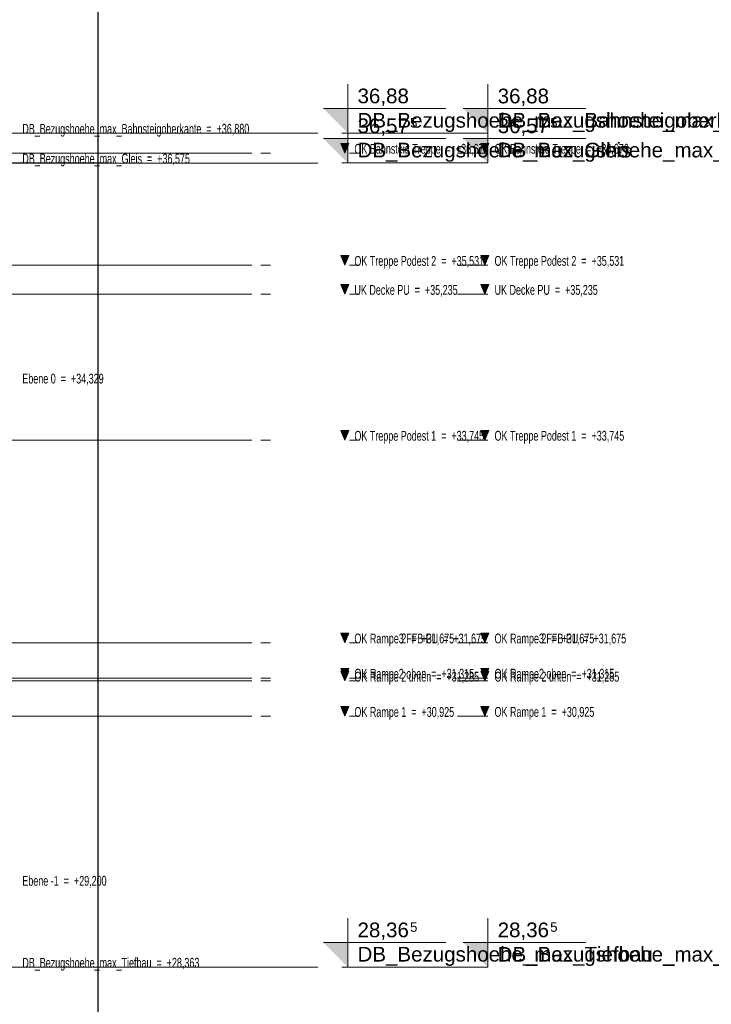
# Model space of a CAD drawing. Extents: x -805 to 3526, y -961 to 1039.
# Tile 241 of 256: x 1000.4 to 1007.46, y 27.98 to 38.04. Entities that reach past the tile are written whole.
import ezdxf

# ---------------------------------------------------------------- set-up
doc = ezdxf.new("R2010")
doc.units = 0
for name, pattern in [('_Ebene_', [4, 2, -1, 0, -1]), ('AUSGEZOGEN', [2, 1, 1]), ('P-HP-Dorsten 2022 - Schnitt - Schnitt 9 rechts der Rampe$0$_Ebene_', [4, 2, -1, 0, -1]), ('P-HP-Dorsten 2022 - Schnitt - Schnitt 9 rechts der Rampe$0$VE22-087 - Bf_Dorsten-Hervest ModellRevit2021_rvt-1-Schnitt 9$0$Verdeckt', [7.14375, 4.7625, -2.38125]), ('VE22-087 - Bf_Dorsten-Hervest ModellRevit2021_rvt-1-Schnitt 7$0$Verdeckt', [7.14375, 4.7625, -2.38125])]:
    doc.linetypes.add(name, pattern=pattern)
doc.layers.get('0').update_dxf_attribs({"color": 251})
for name, color, linetype, lineweight in [('A-FLOR-LEVL', 51, 'Continuous', 5), ('P-HP-Dorsten 2022 - Schnitt - Schnitt 9 rechts der Rampe$0$A-FLOR-LEVL', 51, 'Continuous', 5), ('P-HP-Dorsten 2022 - Schnitt - Schnitt 9 rechts der Rampe$0$VE22-087 - Bf_Dorsten-Hervest ModellRevit2021_rvt-1-Schnitt 9$0$A-FLOR-LEVL', 51, 'Continuous', 5), ('TTK-B-Bestand', 252, 'Continuous', 35), ('TTK-P-Treppe oben', 12, 'Continuous', 25), ('TTK-P-Treppe unten', 12, 'Continuous', 25), ('VE22-087 - Bf_Dorsten-Hervest ModellRevit2021_rvt-1-Schnitt 7$0$A-FLOR-LEVL', 51, 'Continuous', 5), ('VE22-087 - Bf_rvt-1-Schnitt 8$0$A-FLOR-LEVL', 51, 'Continuous', 5)]:
    doc.layers.add(name, color=color, linetype=linetype, lineweight=lineweight)
for name, color, linetype in [('TTK-P-Ablage', 162, 'Continuous'), ('TTK-P-Bahnsteig', 12, 'Continuous'), ('TTK-P-TEXT', 12, 'AUSGEZOGEN'), ('TTK-P-Verm-ProVI', 112, 'Continuous'), ('TTK-QP-links', 250, 'Continuous'), ('TTK-QP-rechts', 251, 'Continuous')]:
    doc.layers.add(name, color=color, linetype=linetype)
doc.styles.add('AKG DIN 6776', font='AKG_DIN67.TTF')
doc.styles.add('Arial Narrow', font='ARIALN.TTF', dxfattribs={"width": 0.8, "height": 100})
doc.styles.add('P-HP-Dorsten 2022 - Schnitt - Schnitt 9 rechts der Rampe$0$Arial Narrow', font='ARIALN.TTF', dxfattribs={"width": 0.8, "height": 100})
doc.styles.add('P-HP-Dorsten 2022 - Schnitt - Schnitt 9 rechts der Rampe$0$VE22-087 - Bf_Dorsten-Hervest ModellRevit2021_rvt-1-Schnitt 9$0$Arial', font='arial.ttf', dxfattribs={"height": 150})
doc.styles.add('P-HP-Dorsten 2022 - Schnitt - Schnitt 9 rechts der Rampe$0$VE22-087 - Bf_Dorsten-Hervest ModellRevit2021_rvt-1-Schnitt 9$0$Arial_1', font='arial.ttf', dxfattribs={"height": 97.483633})
doc.styles.add('VE22-087 - Bf_Dorsten-Hervest ModellRevit2021_rvt-1-Schnitt 7$0$Arial', font='arial.ttf', dxfattribs={"height": 150})
doc.styles.add('VE22-087 - Bf_Dorsten-Hervest ModellRevit2021_rvt-1-Schnitt 7$0$Arial_1', font='arial.ttf', dxfattribs={"height": 97.483633})
doc.styles.add('VE22-087 - Bf_rvt-1-Schnitt 8$0$Arial Narrow', font='ARIALN.TTF', dxfattribs={"width": 0.8, "height": 100})
doc.dimstyles.new('TTK$6', dxfattribs={"dimtxt": 2.5, "dimasz": 2.5, "dimexe": 3.5, "dimexo": 0.1, "dimgap": 1, "dimtad": 1, "dimzin": 0, "dimtxsty": 'AKG DIN 6776', "dimblk": 'OBLIQUE', "dimcen": -0.09, "dimdle": 3, "dimse1": 1, "dimse2": 1, "dimclrd": 256, "dimclre": 256, "dimclrt": 256, "dimadec": 3, "dimazin": 0, "dimtfac": 1, "dimtofl": 0, "dimtmove": 0, "dimatfit": 3, "dimldrblk": 'OBLIQUE', "dimfxl": 7, "dimfxlon": 1, "dimtolj": 1, "dimtzin": 0, "dimlwd": -1, "dimlwe": -1, "dimarcsym": 0})

# ---------------------------------------------------------------- blocks, each defined once
blk = doc.blocks.new('VE22-087 - Bf_rvt-1-Schnitt 8')
at = {"layer": 'VE22-087 - Bf_rvt-1-Schnitt 8$0$A-FLOR-LEVL', "char_height": 100, "attachment_point": 1, "style": 'VE22-087 - Bf_rvt-1-Schnitt 8$0$Arial Narrow'}
for s, insert, width in [('DB_Bezugshoehe_max_Bahnsteigoberkante  =  +36,880', (22712, 36974), 2911.73), ('DB_Bezugshoehe_max_Gleis  =  +36,575', (22712, 36670), 2145.32), ('DB_Bezugshoehe_max_Tiefbau  =  +28,363', (22712, 28457), 2270.38)]:
    blk.add_mtext(s, dxfattribs=dict(at, insert=insert, width=width))
blk = doc.blocks.new('Schnitt8')
at = {"lineweight": 5, "xscale": 0.001, "yscale": 0.001, "zscale": 0.001}
blk.add_blockref('VE22-087 - Bf_rvt-1-Schnitt 8', (5.27, -32.595), dxfattribs=at)
at = {"layer": 'A-FLOR-LEVL', "char_height": 0.1, "attachment_point": 1, "style": 'Arial Narrow'}
for s, insert, width in [('Ebene 0  =  +34,329', (27.982, 1.828), 1.0454), ('Ebene -1  =  +29,200', (27.982, -3.301), 1.08388)]:
    blk.add_mtext(s, dxfattribs=dict(at, insert=insert, width=width))
blk = doc.blocks.new('*D549')
at = {"layer": 'DEFPOINTS', "color": 0}
for p in [(1594.653, 36.74), (1594.306, 36.575), (8.223, 0)]:
    blk.add_point(p, dxfattribs=at)
at = {"layer": 'TTK-B-Bestand', "insert": (1594.109, 36.983), "char_height": 0.25, "attachment_point": 5, "style": 'AKG DIN 6776'}
blk.add_mtext('\\A1;36,588', dxfattribs=at)
blk = doc.blocks.new('_OBLIQUE')
at = {"color": 0, "linetype": 'ByBlock'}
blk.add_line((-0.5, -0.5), (0.5, 0.5), dxfattribs=at)
blk = doc.blocks.new('*D548')
at = {"layer": 'DEFPOINTS', "color": 0}
for p in [(1585.537, 36.771), (1585.046, 36.614), (-0.868, 0.031)]:
    blk.add_point(p, dxfattribs=at)
at = {"layer": 'TTK-B-Bestand', "insert": (1585.018, 37.014), "char_height": 0.25, "attachment_point": 5, "style": 'AKG DIN 6776'}
blk.add_mtext('\\A1;36,621', dxfattribs=at)
blk = doc.blocks.new('*D547')
at = {"layer": 'DEFPOINTS', "color": 0}
for p in [(1244.595, 35.671), (1244.185, 35.531), (0, 0)]:
    blk.add_point(p, dxfattribs=at)
at = {"layer": 'TTK-P-Treppe unten', "insert": (1244.139, 35.915), "char_height": 0.25, "attachment_point": 5, "style": 'AKG DIN 6776', "bg_fill": 3, "box_fill_scale": 1.1, "bg_fill_color": 256, "bg_fill_true_color": 13158600, "bg_fill_transparency": 0}
blk.add_mtext('\\A1;35,53', dxfattribs=at)
blk = doc.blocks.new('*D546')
at = {"layer": 'DEFPOINTS', "color": 0}
for p in [(1248.957, 37.452), (1249.082, 37.334), (0, 0)]:
    blk.add_point(p, dxfattribs=at)
at = {"layer": 'TTK-P-Treppe unten', "insert": (1249.413, 37.696), "char_height": 0.25, "attachment_point": 5, "style": 'AKG DIN 6776'}
blk.add_mtext('\\A1;37,33', dxfattribs=at)
blk = doc.blocks.new('*D545')
at = {"layer": 'DEFPOINTS', "color": 0}
for p in [(1259.602, 37.476), (1259.699, 37.387), (0.198, 0.04)]:
    blk.add_point(p, dxfattribs=at)
at = {"layer": 'TTK-P-Treppe unten', "insert": (1259.146, 37.72), "char_height": 0.25, "attachment_point": 5, "style": 'AKG DIN 6776'}
blk.add_mtext('\\A1;37,35', dxfattribs=at)
blk = doc.blocks.new('Ebene - Allgemein-1046862-Schnitt 7')
at = {"layer": 'A-FLOR-LEVL'}
blk.add_hatch(color=256, dxfattribs=at).paths.add_polyline_path([(27759, 36774), (27720, 36676), (27680, 36774)])
at = {"layer": 'A-FLOR-LEVL', "lineweight": 9}
for p, q in [((27759, 36774), (27680, 36774)), ((27680, 36774), (27720, 36676)), ((27720, 36676), (27759, 36774))]:
    blk.add_line(p, q, dxfattribs=at)
blk = doc.blocks.new('VE22-087 - Bf_Dorsten-Hervest ModellRevit2021_rvt-1-Schnitt 7$0$Ebene - Beschriftung Ebene-25273-Schnitt 7')
at = {"layer": 'VE22-087 - Bf_Dorsten-Hervest ModellRevit2021_rvt-1-Schnitt 7$0$A-FLOR-LEVL', "lineweight": 9}
blk.add_hatch(color=256, dxfattribs=at).paths.add_polyline_path([(27750, 37130), (27750, 36880), (27500, 37130)])
at = {"layer": 'VE22-087 - Bf_Dorsten-Hervest ModellRevit2021_rvt-1-Schnitt 7$0$A-FLOR-LEVL', "color": 90, "lineweight": 18}
for p, q in [((27750, 36880), (27750, 37380)), ((27500, 37130), (28750, 37130))]:
    blk.add_line(p, q, dxfattribs=at)
blk = doc.blocks.new('Schnitt7links neben rampe')
at = {"layer": 'A-FLOR-LEVL', "linetype": '_Ebene_'}
for p, q in [((-17.016, -3.164), (20.196, -3.164)), ((-17.016, -4.309), (20.196, -4.309)), ((-17.016, -4.605), (20.196, -4.605)), ((-17.016, -6.095), (20.196, -6.095)), ((-17.016, -8.165), (20.196, -8.165)), ((-17.016, -8.165), (20.196, -8.165)), ((-17.016, -8.525), (20.196, -8.525)), ((-17.016, -8.555), (20.196, -8.555)), ((-17.016, -8.915), (20.196, -8.915))]:
    blk.add_line(p, q, dxfattribs=at)
at = {"layer": 'VE22-087 - Bf_Dorsten-Hervest ModellRevit2021_rvt-1-Schnitt 7$0$A-FLOR-LEVL', "linetype": 'VE22-087 - Bf_Dorsten-Hervest ModellRevit2021_rvt-1-Schnitt 7$0$Verdeckt', "lineweight": 9}
for p, q in [((-17.016, -2.961), (20.196, -2.961)), ((-17.016, -3.265), (20.196, -3.265)), ((-17.016, -11.477), (20.196, -11.477))]:
    blk.add_line(p, q, dxfattribs=at)
at = {"layer": 'A-FLOR-LEVL', "lineweight": 9, "xscale": 0.001, "yscale": 0.001, "zscale": 0.001}
for p in [(-7.555, -39.84), (-7.555, -40.985), (-7.555, -41.281), (-7.555, -42.771), (-7.555, -44.841), (-7.555, -44.841), (-7.555, -45.201), (-7.555, -45.231), (-7.555, -45.591)]:
    blk.add_blockref('Ebene - Allgemein-1046862-Schnitt 7', p, dxfattribs=at)
at = {"layer": 'VE22-087 - Bf_Dorsten-Hervest ModellRevit2021_rvt-1-Schnitt 7$0$A-FLOR-LEVL', "color": 90, "lineweight": 18, "xscale": 0.001, "yscale": 0.001, "zscale": 0.001}
for p in [(-7.555, -39.84), (-7.555, -40.145), (-7.555, -48.357)]:
    blk.add_blockref('VE22-087 - Bf_Dorsten-Hervest ModellRevit2021_rvt-1-Schnitt 7$0$Ebene - Beschriftung Ebene-25273-Schnitt 7', p, dxfattribs=at)
at = {"layer": 'A-FLOR-LEVL', "char_height": 0.1, "attachment_point": 1, "style": 'Arial Narrow'}
for s, insert, width in [('OK Bahnsteig Treppe  =  +36,676', (20.264, -3.07), 1.72202), ('OK Treppe Podest 2  =  +35,531', (20.264, -4.215), 1.6643), ('UK Decke PU  =  +35,235', (20.264, -4.511), 1.31797), ('OK Treppe Podest 1  =  +33,745', (20.264, -6.001), 1.6643), ('OK Rampe3 FFB PU  =  +31,675', (20.264, -8.071), 1.68034), ('OK Rampe 2  =  +31,675', (20.264, -8.071), 1.27308), ('OK Rampe2 oben  =  +31,315', (20.264, -8.431), 1.52962), ('OK Rampe 2 unten  =  +31,285', (20.264, -8.461), 1.59375), ('OK Rampe 1  =  +30,925', (20.264, -8.821), 1.27308)]:
    blk.add_mtext(s, dxfattribs=dict(at, insert=insert, width=width))
at = {"layer": 'VE22-087 - Bf_Dorsten-Hervest ModellRevit2021_rvt-1-Schnitt 7$0$A-FLOR-LEVL', "lineweight": 9, "attachment_point": 1}
for s, insert, char_height, width, style in [('36,88', (20.296, -2.506), 0.15, 0.64937, 'VE22-087 - Bf_Dorsten-Hervest ModellRevit2021_rvt-1-Schnitt 7$0$Arial'), ('36,57', (20.296, -2.81), 0.15, 0.64937, 'VE22-087 - Bf_Dorsten-Hervest ModellRevit2021_rvt-1-Schnitt 7$0$Arial'), ('DB_Bezugshoehe_max_Bahnsteigoberkante', (20.296, -2.754), 0.15, 5.16287, 'VE22-087 - Bf_Dorsten-Hervest ModellRevit2021_rvt-1-Schnitt 7$0$Arial'), ('5', (20.832, -2.807), 0.0975, 0.0962, 'VE22-087 - Bf_Dorsten-Hervest ModellRevit2021_rvt-1-Schnitt 7$0$Arial_1'), ('DB_Bezugshoehe_max_Gleis', (20.296, -3.058), 0.15, 3.44325, 'VE22-087 - Bf_Dorsten-Hervest ModellRevit2021_rvt-1-Schnitt 7$0$Arial'), ('28,36', (20.296, -11.022), 0.15, 0.64937, 'VE22-087 - Bf_Dorsten-Hervest ModellRevit2021_rvt-1-Schnitt 7$0$Arial'), ('5', (20.832, -11.019), 0.0975, 0.0962, 'VE22-087 - Bf_Dorsten-Hervest ModellRevit2021_rvt-1-Schnitt 7$0$Arial_1'), ('DB_Bezugshoehe_max_Tiefbau', (20.296, -11.271), 0.15, 3.72384, 'VE22-087 - Bf_Dorsten-Hervest ModellRevit2021_rvt-1-Schnitt 7$0$Arial')]:
    blk.add_mtext(s, dxfattribs=dict(at, insert=insert, char_height=char_height, width=width, style=style))
blk = doc.blocks.new('P-HP-Dorsten 2022 - Schnitt - Schnitt 9 rechts der Rampe$0$Ebene - Allgemein-1046862-Schnitt 9')
at = {"layer": 'P-HP-Dorsten 2022 - Schnitt - Schnitt 9 rechts der Rampe$0$A-FLOR-LEVL'}
blk.add_hatch(color=256, dxfattribs=at).paths.add_polyline_path([(26197, 36774), (26157, 36676), (26118, 36774)])
at = {"layer": 'P-HP-Dorsten 2022 - Schnitt - Schnitt 9 rechts der Rampe$0$A-FLOR-LEVL', "lineweight": 9}
for p, q in [((26197, 36774), (26118, 36774)), ((26118, 36774), (26157, 36676)), ((26157, 36676), (26197, 36774))]:
    blk.add_line(p, q, dxfattribs=at)
blk = doc.blocks.new('P-HP-Dorsten 2022 - Schnitt - Schnitt 9 rechts der Rampe$0$VE22-087 - Bf_Dorsten-Hervest ModellRevit2021_rvt-1-Schnitt 9$0$Ebene - Beschriftung Ebene-25273-Schnitt 9')
at = {"layer": 'P-HP-Dorsten 2022 - Schnitt - Schnitt 9 rechts der Rampe$0$VE22-087 - Bf_Dorsten-Hervest ModellRevit2021_rvt-1-Schnitt 9$0$A-FLOR-LEVL', "lineweight": 9}
blk.add_hatch(color=256, dxfattribs=at).paths.add_polyline_path([(26188, 37130), (26188, 36880), (25938, 37130)])
at = {"layer": 'P-HP-Dorsten 2022 - Schnitt - Schnitt 9 rechts der Rampe$0$VE22-087 - Bf_Dorsten-Hervest ModellRevit2021_rvt-1-Schnitt 9$0$A-FLOR-LEVL', "color": 90, "lineweight": 18}
for p, q in [((26188, 36880), (26188, 37380)), ((25938, 37130), (27188, 37130))]:
    blk.add_line(p, q, dxfattribs=at)
blk = doc.blocks.new('P-HP-Dorsten 2022 - Schnitt - Schnitt 9 rechts der Rampe')
at = {"layer": 'P-HP-Dorsten 2022 - Schnitt - Schnitt 9 rechts der Rampe$0$A-FLOR-LEVL', "linetype": 'P-HP-Dorsten 2022 - Schnitt - Schnitt 9 rechts der Rampe$0$_Ebene_'}
for p, q in [((3138.736, 35236.441), (3179.524, 35236.441)), ((3138.736, 35235.296), (3179.524, 35235.296)), ((3138.736, 35235), (3179.524, 35235)), ((3138.736, 35233.51), (3179.524, 35233.51)), ((3138.736, 35231.44), (3179.524, 35231.44)), ((3138.736, 35231.44), (3179.524, 35231.44)), ((3138.736, 35231.08), (3179.524, 35231.08)), ((3138.736, 35231.05), (3179.524, 35231.05)), ((3138.736, 35230.69), (3179.524, 35230.69))]:
    blk.add_line(p, q, dxfattribs=at)
at = {"layer": 'P-HP-Dorsten 2022 - Schnitt - Schnitt 9 rechts der Rampe$0$VE22-087 - Bf_Dorsten-Hervest ModellRevit2021_rvt-1-Schnitt 9$0$A-FLOR-LEVL', "linetype": 'P-HP-Dorsten 2022 - Schnitt - Schnitt 9 rechts der Rampe$0$VE22-087 - Bf_Dorsten-Hervest ModellRevit2021_rvt-1-Schnitt 9$0$Verdeckt', "lineweight": 9}
for p, q in [((3138.736, 35236.645), (3179.524, 35236.645)), ((3138.736, 35236.34), (3179.524, 35236.34)), ((3138.736, 35228.128), (3179.524, 35228.128))]:
    blk.add_line(p, q, dxfattribs=at)
at = {"layer": 'P-HP-Dorsten 2022 - Schnitt - Schnitt 9 rechts der Rampe$0$A-FLOR-LEVL', "lineweight": 9, "xscale": 0.001, "yscale": 0.001, "zscale": 0.001}
for p in [(3153.337, 35199.765), (3153.337, 35198.62), (3153.337, 35198.324), (3153.337, 35196.834), (3153.337, 35194.764), (3153.337, 35194.764), (3153.337, 35194.404), (3153.337, 35194.374), (3153.337, 35194.014)]:
    blk.add_blockref('P-HP-Dorsten 2022 - Schnitt - Schnitt 9 rechts der Rampe$0$Ebene - Allgemein-1046862-Schnitt 9', p, dxfattribs=at)
at = {"layer": 'P-HP-Dorsten 2022 - Schnitt - Schnitt 9 rechts der Rampe$0$VE22-087 - Bf_Dorsten-Hervest ModellRevit2021_rvt-1-Schnitt 9$0$A-FLOR-LEVL', "color": 90, "lineweight": 18, "xscale": 0.001, "yscale": 0.001, "zscale": 0.001}
for p in [(3153.337, 35199.765), (3153.337, 35199.461), (3153.337, 35191.249)]:
    blk.add_blockref('P-HP-Dorsten 2022 - Schnitt - Schnitt 9 rechts der Rampe$0$VE22-087 - Bf_Dorsten-Hervest ModellRevit2021_rvt-1-Schnitt 9$0$Ebene - Beschriftung Ebene-25273-Schnitt 9', p, dxfattribs=at)
at = {"layer": 'P-HP-Dorsten 2022 - Schnitt - Schnitt 9 rechts der Rampe$0$A-FLOR-LEVL', "char_height": 0.1, "attachment_point": 1, "style": 'P-HP-Dorsten 2022 - Schnitt - Schnitt 9 rechts der Rampe$0$Arial Narrow'}
for s, insert, width in [('OK Bahnsteig Treppe  =  +36,676', (3179.592, 35236.535), 1.72202), ('OK Treppe Podest 2  =  +35,531', (3179.592, 35235.39), 1.6643), ('UK Decke PU  =  +35,235', (3179.592, 35235.094), 1.31797), ('OK Treppe Podest 1  =  +33,745', (3179.592, 35233.604), 1.6643), ('OK Rampe3 FFB PU  =  +31,675', (3179.592, 35231.534), 1.68034), ('OK Rampe 2  =  +31,675', (3179.592, 35231.534), 1.27308), ('OK Rampe2 oben  =  +31,315', (3179.592, 35231.174), 1.52962), ('OK Rampe 2 unten  =  +31,285', (3179.592, 35231.144), 1.59375), ('OK Rampe 1  =  +30,925', (3179.592, 35230.784), 1.27308)]:
    blk.add_mtext(s, dxfattribs=dict(at, insert=insert, width=width))
at = {"layer": 'P-HP-Dorsten 2022 - Schnitt - Schnitt 9 rechts der Rampe$0$VE22-087 - Bf_Dorsten-Hervest ModellRevit2021_rvt-1-Schnitt 9$0$A-FLOR-LEVL', "lineweight": 9, "attachment_point": 1}
for s, insert, char_height, width, style in [('36,88', (3179.624, 35237.1), 0.15, 0.64937, 'P-HP-Dorsten 2022 - Schnitt - Schnitt 9 rechts der Rampe$0$VE22-087 - Bf_Dorsten-Hervest ModellRevit2021_rvt-1-Schnitt 9$0$Arial'), ('DB_Bezugshoehe_max_Bahnsteigoberkante', (3179.624, 35236.851), 0.15, 5.16287, 'P-HP-Dorsten 2022 - Schnitt - Schnitt 9 rechts der Rampe$0$VE22-087 - Bf_Dorsten-Hervest ModellRevit2021_rvt-1-Schnitt 9$0$Arial'), ('36,57', (3179.624, 35236.795), 0.15, 0.64937, 'P-HP-Dorsten 2022 - Schnitt - Schnitt 9 rechts der Rampe$0$VE22-087 - Bf_Dorsten-Hervest ModellRevit2021_rvt-1-Schnitt 9$0$Arial'), ('5', (3180.16, 35236.799), 0.0975, 0.0962, 'P-HP-Dorsten 2022 - Schnitt - Schnitt 9 rechts der Rampe$0$VE22-087 - Bf_Dorsten-Hervest ModellRevit2021_rvt-1-Schnitt 9$0$Arial_1'), ('DB_Bezugshoehe_max_Gleis', (3179.624, 35236.547), 0.15, 3.44325, 'P-HP-Dorsten 2022 - Schnitt - Schnitt 9 rechts der Rampe$0$VE22-087 - Bf_Dorsten-Hervest ModellRevit2021_rvt-1-Schnitt 9$0$Arial'), ('28,36', (3179.624, 35228.583), 0.15, 0.64937, 'P-HP-Dorsten 2022 - Schnitt - Schnitt 9 rechts der Rampe$0$VE22-087 - Bf_Dorsten-Hervest ModellRevit2021_rvt-1-Schnitt 9$0$Arial'), ('5', (3180.16, 35228.586), 0.0975, 0.0962, 'P-HP-Dorsten 2022 - Schnitt - Schnitt 9 rechts der Rampe$0$VE22-087 - Bf_Dorsten-Hervest ModellRevit2021_rvt-1-Schnitt 9$0$Arial_1'), ('DB_Bezugshoehe_max_Tiefbau', (3179.624, 35228.335), 0.15, 3.72384, 'P-HP-Dorsten 2022 - Schnitt - Schnitt 9 rechts der Rampe$0$VE22-087 - Bf_Dorsten-Hervest ModellRevit2021_rvt-1-Schnitt 9$0$Arial')]:
    blk.add_mtext(s, dxfattribs=dict(at, insert=insert, char_height=char_height, width=width, style=style))
blk = doc.blocks.new('*D540')
at = {"layer": 'DEFPOINTS', "color": 0}
for p in [(1239.412, 37.466), (1239.248, 37.326), (-4.937, 1.794)]:
    blk.add_point(p, dxfattribs=at)
at = {"layer": 'TTK-P-Treppe unten', "insert": (1238.868, 37.709), "char_height": 0.25, "attachment_point": 5, "style": 'AKG DIN 6776', "bg_fill": 3, "box_fill_scale": 1.1, "bg_fill_color": 256, "bg_fill_true_color": 13158600, "bg_fill_transparency": 0}
blk.add_mtext('\\A1;37,329', dxfattribs=at)
blk = doc.blocks.new('*D538')
at = {"layer": 'DEFPOINTS', "color": 0}
for p in [(1076.64, 36.011), (1076.79, 35.997), (0, 0)]:
    blk.add_point(p, dxfattribs=at)
at = {"layer": 'TTK-P-Treppe oben', "insert": (1076.183, 36.255), "char_height": 0.25, "attachment_point": 5, "style": 'AKG DIN 6776'}
blk.add_mtext('\\A1;36,00', dxfattribs=at)
blk = doc.blocks.new('*D536')
at = {"layer": 'DEFPOINTS', "color": 0}
for p in [(1593.426, 36.652), (1593.91, 36.652), (733.066, 0.107)]:
    blk.add_point(p, dxfattribs=at)
at = {"layer": 'TTK-P-TEXT', "insert": (1594.454, 36.896), "char_height": 0.25, "attachment_point": 5, "style": 'AKG DIN 6776'}
blk.add_mtext('\\A1;36,589', dxfattribs=at)

msp = doc.modelspace()

# ---------------------------------------------------------------- block references
at = {"layer": 'TTK-P-Ablage', "color": 251}
msp.add_blockref('Schnitt8', (972.4407, 32.5953), dxfattribs=at)

# ---------------------------------------------------------------- dimensions: what is measured, and where the dimension line sits
at = {"layer": 'TTK-B-Bestand', "color": 251}
for feature_location, offset, origin, text, picture, middle in [((1585.0459, 36.614), (0.4461, 0.1576), (-0.8681, 0.0309), '36,621', '*D548', (1585.0178, 37.0144)), ((1594.3062, 36.5752), (0.2947, 0.1656), (8.2233, 0), '36,588', '*D549', (1594.1093, 36.9835))]:
    dim = msp.add_ordinate_dim(feature_location=feature_location, offset=offset, dtype=0, origin=origin, text=text, dimstyle='TTK$6', override={"dimscale": 0, "dimdec": 3, "dimtmove": 1, "dimfxlon": 0}, dxfattribs=at)
    dim.commit()
    dim.dimension.update_dxf_attribs({"geometry": picture, "text_midpoint": middle})

# ---------------------------------------------------------------- next in the draw order: dimensions: what is measured, and where the dimension line sits
at = {"layer": 'TTK-P-Treppe unten', "color": 251}
dim = msp.add_ordinate_dim(feature_location=(1244.1853, 35.5313), offset=(0.4098, 0.14), dtype=0, origin=(0, 0), dimstyle='TTK$6', override={"dimscale": 0, "dimtfill": 1}, dxfattribs=at)
dim.commit()
dim.dimension.update_dxf_attribs({"geometry": '*D547', "text_midpoint": (1244.1389, 35.9152)})

# ---------------------------------------------------------------- next in the draw order: block references
at = {"layer": 'TTK-QP-links', "color": 251}
msp.add_blockref('Schnitt7links neben rampe', (984.9824, 39.8403), dxfattribs=at)
at = {"layer": 'TTK-QP-rechts', "color": 251}
msp.add_blockref('P-HP-Dorsten 2022 - Schnitt - Schnitt 9 rechts der Rampe', (-2175.7771, -35199.765), dxfattribs=at)

# ---------------------------------------------------------------- next in the draw order: dimensions: what is measured, and where the dimension line sits
at = {"layer": 'TTK-P-Treppe unten', "color": 251}
for feature_location, offset, origin, picture, middle in [((1249.0816, 37.3335), (-0.1245, 0.1184), (0, 0), '*D546', (1249.4133, 37.6958)), ((1259.6991, 37.3874), (-0.0973, 0.0891), (0.198, 0.0396), '*D545', (1259.1455, 37.7204))]:
    dim = msp.add_ordinate_dim(feature_location=feature_location, offset=offset, dtype=0, origin=origin, dimstyle='TTK$6', override={"dimscale": 0}, dxfattribs=at)
    dim.commit()
    dim.dimension.update_dxf_attribs({"geometry": picture, "text_midpoint": middle})

# ---------------------------------------------------------------- next in the draw order: dimensions: what is measured, and where the dimension line sits
dim = msp.add_ordinate_dim(feature_location=(1239.2481, 37.3256), offset=(0.1119, 0.1412), dtype=0, origin=(-4.9372, 1.7943), text='37,329', dimstyle='TTK$6', override={"dimscale": 0, "dimtfill": 1}, dxfattribs=at)
dim.commit()
dim.dimension.update_dxf_attribs({"geometry": '*D540', "text_midpoint": (1238.8681, 37.7095)})

# ---------------------------------------------------------------- next in the draw order: linework, layer by layer
at = {"layer": 'TTK-P-Bahnsteig', "color": 251}
msp.add_circle((473.7851, 39.1322), 1000, dxfattribs=at)
at = {"layer": 'TTK-P-Verm-ProVI', "color": 251}
msp.add_lwpolyline([(960.7782, 20.9619), (1001.1983, 20.9619), (1001.1983, 42.9556), (960.7782, 42.9556)], close=True, dxfattribs=at)

# ---------------------------------------------------------------- next in the draw order: dimensions: what is measured, and where the dimension line sits
at = {"layer": 'TTK-P-TEXT', "color": 251}
dim = msp.add_ordinate_dim(feature_location=(1593.4264, 36.6522), offset=(0.4831, 0), dtype=0, origin=(733.0659, 0.1071), text='36,589', dimstyle='TTK$6', override={"dimscale": 0, "dimfxlon": 0}, dxfattribs=at)
dim.commit()
dim.dimension.update_dxf_attribs({"geometry": '*D536', "text_midpoint": (1594.4538, 36.896)})
at = {"layer": 'TTK-P-Treppe oben', "color": 251}
dim = msp.add_ordinate_dim(feature_location=(1076.7895, 35.997), offset=(-0.15, 0.014), dtype=0, origin=(0, 0), dimstyle='TTK$6', override={"dimscale": 0}, dxfattribs=at)
dim.commit()
dim.dimension.update_dxf_attribs({"geometry": '*D538', "text_midpoint": (1076.1833, 36.2548)})

doc.saveas('drawing.dxf')
